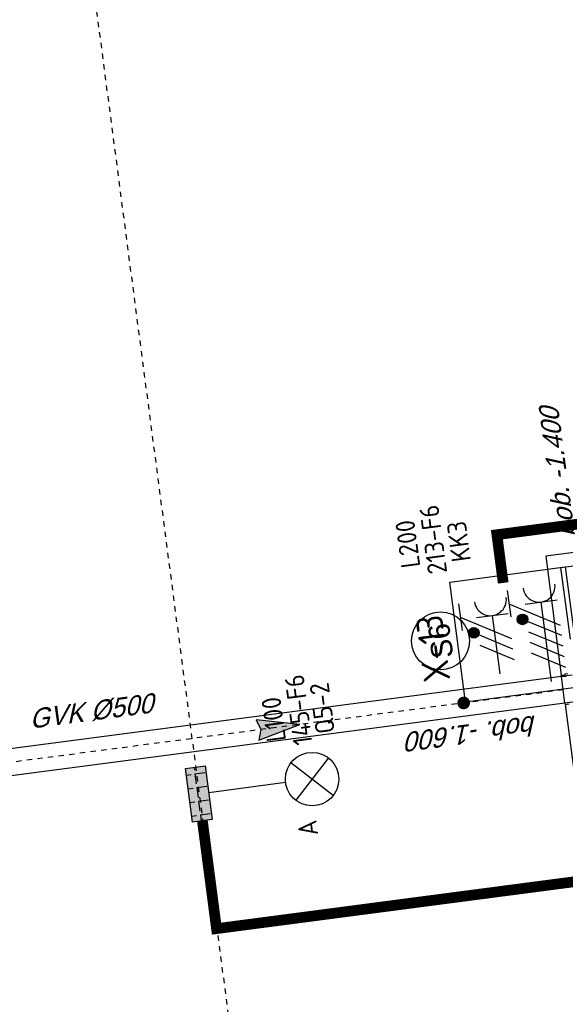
# Model space of a CAD drawing. Header units: metres. Extents: x 118052 to 118564, y 454784 to 455719.
# Tile 103 of 160: x 118455 to 118465, y 455275 to 455293. Entities that reach past the tile are written whole.
import ezdxf
from ezdxf.enums import TextEntityAlignment as Align

# ---------------------------------------------------------------- set-up
doc = ezdxf.new("R2010")
doc.units = ezdxf.units.M
doc.header["$LTSCALE"] = 0.5
for name, pattern in [('DASHED', [19.049999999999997, 12.7, -6.35]), ('Tauw_L_Center2', [6.4990000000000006, 4, -0.833, 0.833, -0.833]), ('Tauw_Stramien', [13, 8, -1.67, 1.66, -1.67])]:
    doc.linetypes.add(name, pattern=pattern)
for name, color, linetype in [('EL6221--', 6, 'Continuous'), ('EL6222--', 6, 'Continuous'), ('EL6312--', 6, 'Continuous'), ('EL_N_A_EB00----REVISIE~-_-----', 1, 'Continuous'), ('KABELLOOP', 6, 'Continuous'), ('Koningsstal VIEUWPORT', 254, 'Continuous'), ('ZU_B_N_MB00X---ALG_Stramien~-_-----', 6, 'Tauw_Stramien'), ('ZU_N_-_AL999---LS_GVK500_pgr05__18_^200~-_-----', 7, 'Continuous'), ('ZU_N_-_AL999---LS_GVK500_pgr05__18_^200~N_-----', 7, 'Continuous'), ('ZU_N_-_AL999---LS_GVK500_pgr05__20_^200~M_-----', 7, 'Continuous'), ('ZU_N_-_EL999---LS_GVK500_pgr05~H_-----', 2, 'Tauw_L_Center2'), ('ZU_N_-_EL999---LS_GVK500_pgr05~W_-----', 2, 'Continuous'), ('ZU_N_-_ML999---LS_GVK500_pgr05__20_^200~M_-----', 7, 'Continuous'), ('ZU_N_-_ML999---LS_GVK500_pgr05~-_-----', 7, 'Tauw_L_Center2'), ('ZU_N_D_EB00--F-METSELWERK~-_-----', 7, 'Continuous')]:
    doc.layers.add(name, color=color, linetype=linetype)
doc.styles.add('BURO-018', font='Isocp.shx', dxfattribs={"height": 360})
doc.styles.add('BURO-025', font='Isocp.shx', dxfattribs={"height": 500})
doc.styles.add('tcb_isocp', font='tcb_isocp.shx')

# ---------------------------------------------------------------- blocks, each defined once
blk = doc.blocks.new('A$C771F1ADE')
at = {"layer": 'ZU_N_D_EB00--F-METSELWERK~-_-----'}
for p, q in [((-250, 0), (-275, 0)), ((-275, 0), (-275, -75)), ((-275, 0), (-275, -75)), ((-250, -200), (-250, 0)), ((-250, 0), (250, 0)), ((-250, -90), (-250, 0)), ((250, 0), (275, 0)), ((250, -200), (250, 0)), ((250, 0), (250, -90)), ((275, 0), (275, -75)), ((275, 0), (275, -75)), ((275, -75), (293, -75)), ((275, -75), (293, -75)), ((293, -75), (293, -125)), ((293, -75), (293, -125)), ((2275, -250.0000000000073), (925, -250.0000000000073)), ((2275, -250.0000000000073), (2275, -750.0000000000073))]:
    blk.add_line(p, q, dxfattribs=at)
for points in [[(-275, -7.275957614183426e-12), (-2525, -3.637978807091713e-12), (-2525, -725.0000000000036)], [(2525, -725.0000000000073), (2525, -7.275957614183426e-12), (275, -7.275957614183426e-12)]]:
    blk.add_lwpolyline(points, dxfattribs=at)
blk = doc.blocks.new('E00416')
at = {"color": 0, "linetype": 'Continuous'}
for p, q in [((-3, 7.982050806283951), (-2.99999988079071, 5.482050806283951)), ((-2.999999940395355, 6.732050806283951), (1.500000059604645, 4.133974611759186)), ((-1.499999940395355, 6.5), (1.500000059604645, 6.5)), ((1.192092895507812e-07, 1), (5.960464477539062e-08, 6.5)), ((1.500000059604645, 3.133974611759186), (-1.499999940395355, 4.866025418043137)), ((1.500000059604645, 2.133974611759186), (-1.499999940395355, 3.866025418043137))]:
    blk.add_line(p, q, dxfattribs=at)
at = {"color": 0, "linetype": 'Continuous', "const_width": 0.5}
blk.add_lwpolyline([(-1.683012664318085, 5.116025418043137, 1), (-2.183012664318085, 5.116025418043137, 1)], format="xyb", close=True, dxfattribs=at)
at = {"color": 0, "linetype": 'Continuous'}
blk.add_circle((-1.933012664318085, 5.116025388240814), 0.5000000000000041, dxfattribs=at)
blk.add_arc((5.960464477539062e-08, 8), 1.5, 180, 0, dxfattribs=at)
at = {"color": 0, "linetype": 'Continuous', "style": 'BURO-018', "flags": 1}
blk.add_attdef('E_MATCODE', text='', height=1.799999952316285, rotation=262.5836884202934, dxfattribs=at).set_placement((-436086809.6690868, 176092602.9433621), align=Align.MIDDLE)
at = {"color": 0, "linetype": 'Continuous', "style": 'BURO-018'}
for tag, p in [('E_GKAST', (5.960464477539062e-08, 13)), ('E_GROEP', (0, 10.00000002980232)), ('E_SGROEP', (4.500000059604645, 10))]:
    blk.add_attdef(tag, text='', height=1.8, dxfattribs=at).set_placement(p, align=Align.MIDDLE)
at = {"color": 0, "linetype": 'Continuous', "style": 'BURO-018', "flags": 1}
blk.add_attdef('E_VERMCODE', text='', height=1.8, dxfattribs=at).set_placement((13.00000005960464, 10), align=Align.MIDDLE)
blk = doc.blocks.new('111304D')
at = {"color": 0, "linetype": 'Continuous'}
for p, q in [((-3, 9.98205080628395), (-3, 7.482050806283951)), ((-3, 8.73205080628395), (1.500000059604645, 6.133974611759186)), ((-1.499999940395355, 8.5), (1.5, 8.5)), ((5.960464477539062e-08, 1.000000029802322), (5.960464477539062e-08, 8.5)), ((1.5, 5.133974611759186), (-1.499999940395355, 6.866025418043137)), ((1.500000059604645, 4.133974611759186), (-1.5, 5.866025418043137)), ((1.5, 3.133974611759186), (-1.499999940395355, 4.866025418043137)), ((1.500000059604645, 2.133974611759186), (-1.499999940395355, 3.866025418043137))]:
    blk.add_line(p, q, dxfattribs=at)
at = {"color": 0, "linetype": 'Continuous', "const_width": 0.5}
blk.add_lwpolyline([(-1.683012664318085, 7.116025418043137, 1), (-2.183012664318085, 7.116025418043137, 1)], format="xyb", close=True, dxfattribs=at)
at = {"color": 0, "linetype": 'Continuous'}
blk.add_circle((-1.93301260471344, 7.116025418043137), 0.5000000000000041, dxfattribs=at)
blk.add_arc((0, 10.00000002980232), 1.5, 180, 0, dxfattribs=at)
at = {"color": 0, "linetype": 'Continuous', "style": 'BURO-018', "flags": 1}
blk.add_attdef('E_MATCODE', text='', height=1.799999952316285, rotation=262.5836884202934, dxfattribs=at).set_placement((-436086809.6690868, 176092602.9433621), align=Align.MIDDLE)
at = {"color": 0, "linetype": 'Continuous', "style": 'BURO-018'}
for tag, p in [('E_GKAST', (5.960464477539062e-08, 15.5)), ('E_GROEP', (5.960464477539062e-08, 12.50000002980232)), ('E_SGROEP', (4.5, 12.5))]:
    blk.add_attdef(tag, text='', height=1.8, dxfattribs=at).set_placement(p, align=Align.MIDDLE)
at = {"color": 0, "linetype": 'Continuous', "style": 'BURO-018', "flags": 1}
blk.add_attdef('E_VERMCODE', text='', height=1.8, dxfattribs=at).set_placement((13, 12.5), align=Align.MIDDLE)
blk = doc.blocks.new('E00525')
at = {"linetype": 'ByBlock'}
h = blk.add_hatch(dxfattribs=at)
h.set_pattern_fill('ANGLE', color=0, scale=0.18438609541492, style=0)
h.set_pattern_definition([(360, (-37.67331033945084, -34.01927211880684), (5.551115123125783e-17, 1.287936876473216), [0.9366813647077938, -0.3512555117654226]), (90, (-37.67331033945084, -34.01927211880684), (-1.287936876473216, 1.387778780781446e-16), [0.9366813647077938, -0.3512555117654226])])
edge = h.paths.add_edge_path()
edge.add_line((-2.522521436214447, 2.863310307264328), (2.522521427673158, 2.863310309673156))
edge.add_line((2.522521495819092, 2.863310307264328), (2.522521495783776, 1.000000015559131))
edge.add_line((2.522521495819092, 1.000000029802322), (-2.522521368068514, 1.000000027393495))
edge.add_line((-2.522521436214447, 1), (-2.522521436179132, 2.863310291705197))
h = blk.add_hatch(color=0, dxfattribs=at)
edge = h.paths.add_edge_path()
edge.add_line((-2.522521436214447, 2.863310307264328), (2.522521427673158, 2.863310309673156))
edge.add_line((2.522521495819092, 2.863310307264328), (2.522521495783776, 1.000000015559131))
edge.add_line((2.522521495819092, 1.000000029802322), (-2.522521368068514, 1.000000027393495))
edge.add_line((-2.522521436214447, 1), (-2.522521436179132, 2.863310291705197))
at = {"color": 0, "linetype": 'ByBlock'}
for p, q in [((1.767766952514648, 14.38605433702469), (-1.767766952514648, 10.85052043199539)), ((-1.767766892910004, 14.38605433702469), (1.767767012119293, 10.85052046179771)), ((5.960464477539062e-08, 10.0973382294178), (1.192092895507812e-07, 2.863310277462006))]:
    blk.add_line(p, q, dxfattribs=at)
blk.add_lwpolyline([(-2.522521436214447, 2.863310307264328), (2.522521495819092, 2.863310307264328), (2.522521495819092, 1.000000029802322), (-2.522521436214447, 1)], close=True, dxfattribs=at)
blk.add_circle((0, 12.61828738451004), 2.500000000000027, dxfattribs=at)
at = {"color": 0, "linetype": 'ByBlock', "style": 'BURO-018'}
for tag, p in [('E_GKAST', (5.960464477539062e-08, 20.61828738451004)), ('E_GROEP', (5.960464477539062e-08, 17.61828738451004)), ('E_SGROEP', (4.500000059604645, 17.61828738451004)), ('E_ARMCODE', (0, 12.61828738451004)), ('E_SLET', (4.500000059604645, 11.61828738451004))]:
    blk.add_attdef(tag, text='', height=1.8, dxfattribs=at).set_placement(p, align=Align.MIDDLE)
blk = doc.blocks.new('A$C051E189E')
at = {"layer": 'EL6221--'}
blk.add_lwpolyline([(72355.03786933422, -10151.51038065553), (74618.59229820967, -10151.50950577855), (74618.59314131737, -12332.76759430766), (72355.03871250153, -12332.76846915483)], close=True, dxfattribs=at)
ref = blk.add_blockref('111304D', (72326.55718922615, -11799.22727435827), dxfattribs=dict(at, xscale=200, yscale=200, zscale=200, rotation=270.0000221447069))
ref.add_attrib('E_GROEP', 'KK3', dxfattribs={"layer": '0', "color": 1, "linetype": 'Continuous', "height": 360, "rotation": 2.219811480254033e-05, "style": 'BURO-018'}).set_placement((75348.62668150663, -10418.0447871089), align=Align.MIDDLE)
ref.add_attrib('E_GKAST', 'L200', dxfattribs={"layer": '0', "color": 1, "linetype": 'Continuous', "height": 360, "rotation": 2.219811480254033e-05, "style": 'BURO-018'}).set_placement((75426.55700176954, -9465.259672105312), align=Align.MIDDLE)
ref.add_attrib('E_SGROEP', '213-F6', dxfattribs={"layer": '0', "color": 1, "linetype": 'Continuous', "height": 360, "rotation": 2.219811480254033e-05, "style": 'BURO-018'}).set_placement((75449.09101164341, -9948.3176792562), align=Align.MIDDLE)
at = {"layer": 'EL6222--', "xscale": 200, "yscale": 200, "zscale": 200, "rotation": 270.0000221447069}
blk.add_blockref('E00416', (72594.5581047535, -10862.52030321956), dxfattribs=at)
at = {"layer": 'EL6312--'}
ref = blk.add_blockref('E00525', (71298.4175273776, -4596.668961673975), dxfattribs=dict(at, xscale=200, yscale=200, zscale=200, rotation=180.0000221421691))
ref.add_attrib('E_SGROEP', 'Q5-2', dxfattribs={"layer": '0', "color": 1, "linetype": 'ByBlock', "height": 360, "rotation": 2.219811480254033e-05, "style": 'BURO-018'}).set_placement((72588.17803430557, -7479.368810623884), align=Align.MIDDLE)
ref.add_attrib('E_GKAST', 'L100', dxfattribs={"layer": '0', "color": 1, "linetype": 'ByBlock', "height": 360, "rotation": 2.219811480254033e-05, "style": 'BURO-018'}).set_placement((72499.17060619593, -6551.293968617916), align=Align.MIDDLE)
ref.add_attrib('E_GROEP', '145-F6', dxfattribs={"layer": '0', "color": 1, "linetype": 'ByBlock', "height": 360, "rotation": 2.219811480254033e-05, "style": 'BURO-018'}).set_placement((72615.04014611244, -7035.855944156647), align=Align.MIDDLE)
ref.add_attrib('E_SLET', 'A', dxfattribs={"layer": '0', "color": 1, "linetype": 'ByBlock', "height": 360, "rotation": 2.219811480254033e-05, "style": 'BURO-018'}).set_placement((70398.41841334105, -6920.326786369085), align=Align.MIDDLE)
at = {"layer": 'EL6221--', "color": 2, "style": 'BURO-025'}
blk.add_text('X-13', height=499.9999999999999, dxfattribs=at).set_placement((72803.2460373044, -9929.86805549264))
blk = doc.blocks.new('A$C6DFC50BF')
at = {"layer": 'KABELLOOP', "linetype": 'DASHED', "const_width": 200}
for points in [[(70793.91337752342, -4983.000190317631), (68757.0597038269, -4983.000190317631), (68757.0597038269, -24591.65718343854), (70397.82379543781, -24591.65788906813)], [(121473.4475425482, -29104.60709685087), (75382.6683382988, -29104.62439984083), (75382.6683382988, -11142.43978345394), (74473.44061136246, -11142.44013485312)]]:
    blk.add_lwpolyline(points, dxfattribs=at)
blk = doc.blocks.new('zustrmr')
at = {"color": 0}
blk.add_line((1, 0.2400001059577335), (0, 0), dxfattribs=at)
for p, q in [((0.9199999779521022, 0), (1, 0.2400001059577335)), ((0, 0), (1, -0.2399998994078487)), ((1, -0.2399998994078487), (0.9199999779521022, 0))]:
    blk.add_line(p, q)
for points in [[(0, 0), (1, 0.2400001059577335), (0.9199999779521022, 0)], [(0, 0), (1, -0.2399998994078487), (0.9199999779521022, 0)]]:
    blk.add_solid(points, dxfattribs=at)
blk = doc.blocks.new('Leidingen')
at = {"layer": 'ZU_B_N_MB00X---ALG_Stramien~-_-----'}
blk.add_line((-240415.3936793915, 54851.39472027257), (-140397.824391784, 54857.6848656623), dxfattribs=at)
at = {"layer": 'ZU_N_-_EL999---LS_GVK500_pgr05~H_-----'}
blk.add_lwpolyline([(-189887.2734168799, 47854.57242358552), (-189888.2595539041, 63534.52305452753, 0.1989123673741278), (-190107.9628208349, 64064.83932400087), (-203954.7344449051, 77909.86936717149, 0.1989123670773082), (-204485.0783441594, 78129.50592753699), (-230375.4863066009, 78127.87766934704, 0.1316524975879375), (-230750.4799866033, 78027.37313844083), (-244703.579979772, 69970.37703739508), (-262229.9305388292, 59850.06411849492)], format="xyb", dxfattribs=at)
at = {"layer": 'ZU_N_-_EL999---LS_GVK500_pgr05~W_-----'}
for points in [[(-189637.2734163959, 47854.57242362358), (-189638.259554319, 63534.53877741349, 0.1989123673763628), (-189931.1972437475, 64241.62713667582), (-203777.968867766, 78086.65717983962, 0.1989123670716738), (-204485.0940668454, 78379.50592704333), (-230375.5020292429, 78377.87766878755, 0.1316524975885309), (-230875.4936026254, 78243.87162770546), (-262354.9441547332, 60066.56260774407)], [(-190137.2734174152, 47854.57242361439), (-190138.2595534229, 63534.50733163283, 0.1989123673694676), (-190284.7283980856, 63888.0515112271), (-204131.5000219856, 77733.08155443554, 0.1989123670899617), (-204485.0626215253, 77879.5059280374), (-230375.4705840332, 77877.87766985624, 0.1316524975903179), (-230625.4663707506, 77810.8746492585), (-262104.916922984, 59633.56562931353)]]:
    blk.add_lwpolyline(points, format="xyb", dxfattribs=at)
at = {"layer": 'ZU_N_-_ML999---LS_GVK500_pgr05__20_^200~M_-----', "flags": 128}
blk.add_lwpolyline([(-189887.3915582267, 49733.06303323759, 0, 0, 0), (-190004.3259079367, 49706.11200607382, 0, 91.82399999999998, 0), (-189995.4155104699, 49708.16567440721, 91.82399999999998, 169.728, 0), (-189970.0875302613, 49714.00326678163, 169.728, 221.712, 0), (-189932.130640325, 49722.75157020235, 221.712, 240, 0), (-189887.3915582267, 49733.06303323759, 240, 221.712, 0), (-189842.6524759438, 49743.37449624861, 221.712, 169.728, 0), (-189804.6955860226, 49752.12279961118, 169.728, 91.82399999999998, 0), (-189779.3676059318, 49757.96039206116, 91.82399999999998, 0, 0), (-189770.4572085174, 49760.01406028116, 0, 0, 0), (-189887.3915582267, 49733.06303323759, 0, 0, 0), (-189208.9054268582, 49889.44050632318, 0, 0, 0)], format="xyseb", dxfattribs=at)
at = {"layer": 'ZU_N_-_ML999---LS_GVK500_pgr05__20_^200~M_-----'}
blk.add_circle((-188680.559752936, 50011.21360909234), 542.197233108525, dxfattribs=at)
blk.add_blockref('A$C771F1ADE', (-189887.2734172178, 47854.57821539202))
at = {"layer": 'EL_N_A_EB00----REVISIE~-_-----'}
for name in ['A$C051E189E', 'A$C6DFC50BF']:
    blk.add_blockref(name, (-262229.9305388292, 59850.06411849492), dxfattribs=at)
at = {"layer": 'ZU_N_-_ML999---LS_GVK500_pgr05~-_-----', "xscale": 799.9999999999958, "yscale": 799.9999999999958, "zscale": 799.9999999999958, "rotation": 90.00360342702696}
blk.add_blockref('zustrmr', (-189887.5859435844, 52823.86583125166), dxfattribs=at)
at = {"layer": 'ZU_N_-_AL999---LS_GVK500_pgr05__18_^200~-_-----', "style": 'tcb_isocp', "oblique": 20.00023775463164}
blk.add_text('GVK %%129500', height=359.9999999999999, rotation=270.0036029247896, dxfattribs=at).set_placement((-189310.7313576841, 57836.26631586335))
at = {"layer": 'ZU_N_-_AL999---LS_GVK500_pgr05__18_^200~N_-----', "style": 'tcb_isocp', "oblique": 20.00023775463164}
for s, rotation, p in [('bob. -1.600', 90.00360292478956, (-190292.1344010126, 48418.90072461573)), ('bob. -1.400', 0.003602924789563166, (-187063.4156710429, 47259.82542734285))]:
    blk.add_text(s, height=359.9999999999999, rotation=rotation, dxfattribs=at).set_placement(p)
at = {"layer": 'ZU_N_-_AL999---LS_GVK500_pgr05__20_^200~M_-----', "style": 'tcb_isocp'}
blk.add_text('S6', height=399.9999999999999, dxfattribs=at).set_placement((-188680.559752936, 50011.21360909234), align=Align.MIDDLE)

msp = doc.modelspace()

# ---------------------------------------------------------------- block references
at = {"layer": 'Koningsstal VIEUWPORT', "color": 6, "xscale": 0.0009975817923, "yscale": 0.0009975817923, "zscale": 0.0009975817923, "rotation": 97.46987594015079}
msp.add_blockref('Leidingen', (118487.8519961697, 455474.6886337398), dxfattribs=at)

doc.saveas('drawing.dxf')
